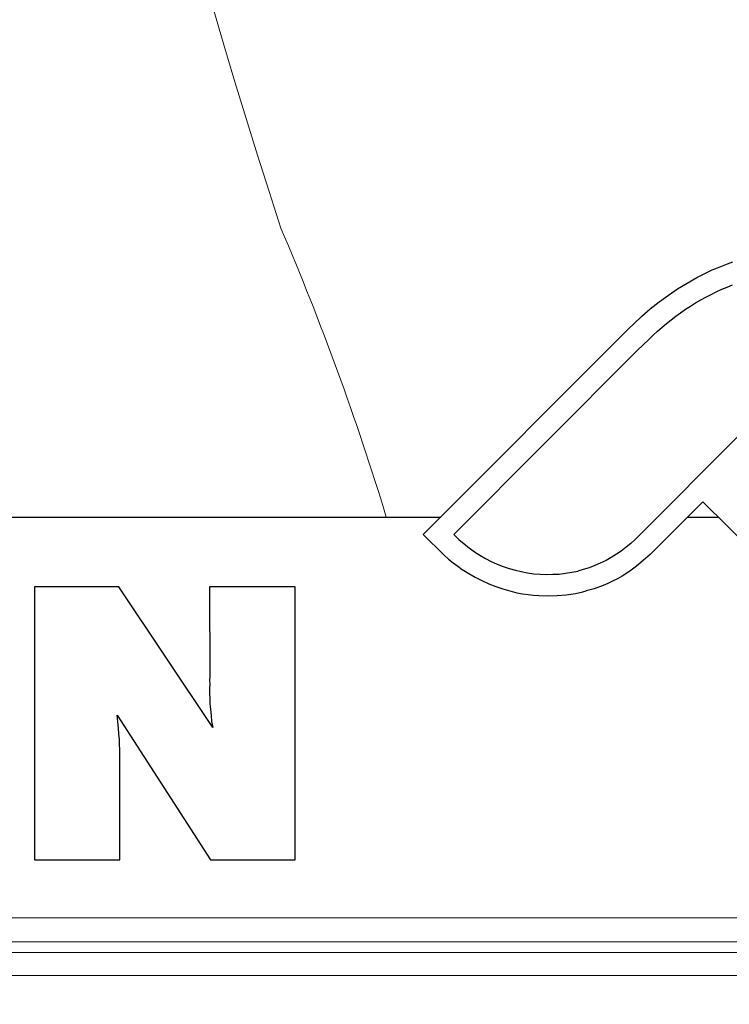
# Model space of a CAD drawing. Header units: metres. Extents: x 779 to 7046, y -512 to 9570.
# Tile 158 of 256: x 2478.112 to 2479.075, y -213.73 to -212.395. Entities that reach past the tile are written whole.
import ezdxf

# ---------------------------------------------------------------- set-up
doc = ezdxf.new("R2010")
doc.units = ezdxf.units.M
doc.linetypes.add('CIĄGłA', pattern=[0])
for name, color, linetype in [('1__logo', 7, 'Continuous'), ('PDF _Geometria', 7, 'Continuous'), ('TB_OBRYS1', 3, 'Continuous')]:
    doc.layers.add(name, color=color, linetype=linetype)
doc.layers.add('a___wymiary', color=9, linetype='Continuous', lineweight=18)
doc.layers.add('ZP_Zieleń', color=252, linetype='Continuous', lineweight=5)

# ---------------------------------------------------------------- blocks, each defined once
blk = doc.blocks.new('B-B')
at = {"layer": '1__logo', "color": 18, "lineweight": 25, "true_color": 0x000000}
for p, q in [((25.0457, -75.1011, -10.04), (24.6815, -75.1689, -10.04)), ((25.0457, -75.1011, -10.04), (24.6815, -75.1689, -10.04)), ((25.0667, -75.2136, -10.04), (25.0457, -75.1011, -10.04)), ((25.0667, -75.2136, -10.04), (25.0457, -75.1011, -10.04)), ((24.6815, -75.1689, -10.04), (24.7027, -75.2829, -10.04)), ((24.6815, -75.1689, -10.04), (24.7027, -75.2829, -10.04)), ((24.9023, -75.3739, -10.04), (25.0667, -75.2136, -10.04)), ((24.9023, -75.3739, -10.04), (25.0667, -75.2136, -10.04)), ((24.8949, -75.2434, -10.04), (24.7252, -75.4039, -10.04)), ((24.8949, -75.2434, -10.04), (24.7252, -75.4039, -10.04)), ((24.8781, -75.2484, -10.04), (24.8864, -75.2461, -10.04)), ((24.8781, -75.2484, -10.04), (24.8864, -75.2461, -10.04)), ((24.8864, -75.2461, -10.04), (24.8949, -75.2434, -10.04)), ((24.8864, -75.2461, -10.04), (24.8949, -75.2434, -10.04)), ((24.7027, -75.2829, -10.04), (24.8378, -75.2578, -10.04)), ((24.7027, -75.2829, -10.04), (24.8378, -75.2578, -10.04)), ((24.8378, -75.2578, -10.04), (24.8436, -75.2567, -10.04)), ((24.8378, -75.2578, -10.04), (24.8436, -75.2567, -10.04)), ((24.8436, -75.2567, -10.04), (24.8498, -75.2555, -10.04)), ((24.8436, -75.2567, -10.04), (24.8498, -75.2555, -10.04)), ((24.8498, -75.2555, -10.04), (24.8563, -75.254, -10.04)), ((24.8498, -75.2555, -10.04), (24.8563, -75.254, -10.04)), ((24.8563, -75.254, -10.04), (24.8632, -75.2527, -10.04)), ((24.8563, -75.254, -10.04), (24.8632, -75.2527, -10.04)), ((24.8632, -75.2527, -10.04), (24.8706, -75.2505, -10.04)), ((24.8632, -75.2527, -10.04), (24.8706, -75.2505, -10.04)), ((24.8706, -75.2505, -10.04), (24.8781, -75.2484, -10.04)), ((24.8706, -75.2505, -10.04), (24.8781, -75.2484, -10.04)), ((25.0893, -75.3349, -10.04), (24.9698, -75.3572, -10.04)), ((25.0893, -75.3349, -10.04), (24.9698, -75.3572, -10.04)), ((25.1105, -75.449, -10.04), (25.0893, -75.3349, -10.04)), ((25.1105, -75.449, -10.04), (25.0893, -75.3349, -10.04)), ((24.9332, -75.3644, -10.04), (24.9261, -75.3665, -10.04)), ((24.9332, -75.3644, -10.04), (24.9261, -75.3665, -10.04)), ((24.9404, -75.363, -10.04), (24.9332, -75.3644, -10.04)), ((24.9404, -75.363, -10.04), (24.9332, -75.3644, -10.04)), ((24.9469, -75.3614, -10.04), (24.9404, -75.363, -10.04)), ((24.9469, -75.3614, -10.04), (24.9404, -75.363, -10.04)), ((24.9535, -75.3602, -10.04), (24.9469, -75.3614, -10.04)), ((24.9535, -75.3602, -10.04), (24.9469, -75.3614, -10.04)), ((24.9596, -75.3591, -10.04), (24.9535, -75.3602, -10.04)), ((24.9596, -75.3591, -10.04), (24.9535, -75.3602, -10.04)), ((24.9647, -75.3581, -10.04), (24.9596, -75.3591, -10.04)), ((24.9647, -75.3581, -10.04), (24.9596, -75.3591, -10.04)), ((24.9698, -75.3572, -10.04), (24.9647, -75.3581, -10.04)), ((24.9698, -75.3572, -10.04), (24.9647, -75.3581, -10.04)), ((24.9103, -75.3709, -10.04), (24.9023, -75.3739, -10.04)), ((24.9103, -75.3709, -10.04), (24.9023, -75.3739, -10.04)), ((24.9182, -75.3687, -10.04), (24.9103, -75.3709, -10.04)), ((24.9182, -75.3687, -10.04), (24.9103, -75.3709, -10.04)), ((24.9261, -75.3665, -10.04), (24.9182, -75.3687, -10.04)), ((24.9261, -75.3665, -10.04), (24.9182, -75.3687, -10.04)), ((24.7252, -75.4039, -10.04), (24.7463, -75.5168, -10.04)), ((24.7252, -75.4039, -10.04), (24.7463, -75.5168, -10.04)), ((24.7463, -75.5168, -10.04), (25.1105, -75.449, -10.04)), ((24.7463, -75.5168, -10.04), (25.1105, -75.449, -10.04)), ((25.2121, -75.6069, -10.04), (25.1896, -75.6401, -10.04)), ((25.2121, -75.6069, -10.04), (25.1896, -75.6401, -10.04)), ((25.2121, -75.6069, -10.04), (25.1896, -75.6401, -10.04)), ((25.2121, -75.6069, -10.04), (25.1896, -75.6401, -10.04)), ((25.2121, -75.6069, -10.04), (25.5369, -75.8294, -10.04)), ((25.2121, -75.6069, -10.04), (25.5369, -75.8294, -10.04)), ((25.2121, -75.6069, -10.04), (25.5369, -75.8294, -10.04)), ((25.2121, -75.6069, -10.04), (25.5369, -75.8294, -10.04)), ((25.1855, -75.6468, -10.04), (25.1818, -75.6538, -10.04)), ((25.1855, -75.6468, -10.04), (25.1818, -75.6538, -10.04)), ((25.1855, -75.6468, -10.04), (25.1818, -75.6538, -10.04)), ((25.1855, -75.6468, -10.04), (25.1818, -75.6538, -10.04)), ((25.1896, -75.6401, -10.04), (25.1855, -75.6468, -10.04)), ((25.1896, -75.6401, -10.04), (25.1855, -75.6468, -10.04)), ((25.1896, -75.6401, -10.04), (25.1855, -75.6468, -10.04)), ((25.1896, -75.6401, -10.04), (25.1855, -75.6468, -10.04)), ((25.1896, -75.6401, -10.04), (25.1896, -75.6401, -10.04)), ((25.1896, -75.6401, -10.04), (25.1896, -75.6401, -10.04)), ((25.1818, -75.6538, -10.04), (25.1785, -75.6607, -10.04)), ((25.1818, -75.6538, -10.04), (25.1785, -75.6607, -10.04)), ((25.1818, -75.6538, -10.04), (25.1785, -75.6607, -10.04)), ((25.1818, -75.6538, -10.04), (25.1785, -75.6607, -10.04)), ((25.2144, -75.6557, -10.04), (25.2098, -75.6636, -10.04)), ((25.2144, -75.6557, -10.04), (25.2098, -75.6636, -10.04)), ((25.2144, -75.6557, -10.04), (25.2098, -75.6636, -10.04)), ((25.2144, -75.6557, -10.04), (25.2098, -75.6636, -10.04)), ((25.2197, -75.6477, -10.04), (25.2144, -75.6557, -10.04)), ((25.2197, -75.6477, -10.04), (25.2144, -75.6557, -10.04)), ((25.2197, -75.6477, -10.04), (25.2144, -75.6557, -10.04)), ((25.2197, -75.6477, -10.04), (25.2144, -75.6557, -10.04)), ((25.2195, -75.6481, -10.04), (25.2195, -75.6481, -10.04)), ((25.2195, -75.6481, -10.04), (25.2195, -75.6481, -10.04)), ((25.2197, -75.6477, -10.04), (25.5104, -75.8468, -10.04)), ((25.2197, -75.6477, -10.04), (25.5104, -75.8468, -10.04)), ((25.1749, -75.6677, -10.04), (25.1713, -75.6773, -10.04)), ((25.1749, -75.6677, -10.04), (25.1713, -75.6773, -10.04)), ((25.1749, -75.6677, -10.04), (25.1713, -75.6773, -10.04)), ((25.1749, -75.6677, -10.04), (25.1713, -75.6773, -10.04)), ((25.1785, -75.6607, -10.04), (25.1749, -75.6677, -10.04)), ((25.1785, -75.6607, -10.04), (25.1749, -75.6677, -10.04)), ((25.1785, -75.6607, -10.04), (25.1749, -75.6677, -10.04)), ((25.1785, -75.6607, -10.04), (25.1749, -75.6677, -10.04)), ((25.2055, -75.6714, -10.04), (25.2016, -75.6796, -10.04)), ((25.2055, -75.6714, -10.04), (25.2016, -75.6796, -10.04)), ((25.2055, -75.6714, -10.04), (25.2016, -75.6796, -10.04)), ((25.2055, -75.6714, -10.04), (25.2016, -75.6796, -10.04)), ((25.2098, -75.6636, -10.04), (25.2055, -75.6714, -10.04)), ((25.2098, -75.6636, -10.04), (25.2055, -75.6714, -10.04)), ((25.2098, -75.6636, -10.04), (25.2055, -75.6714, -10.04)), ((25.2098, -75.6636, -10.04), (25.2055, -75.6714, -10.04)), ((25.168, -75.6869, -10.04), (25.1652, -75.6967, -10.04)), ((25.168, -75.6869, -10.04), (25.1652, -75.6967, -10.04)), ((25.168, -75.6869, -10.04), (25.1652, -75.6967, -10.04)), ((25.168, -75.6869, -10.04), (25.1652, -75.6967, -10.04)), ((25.1713, -75.6773, -10.04), (25.168, -75.6869, -10.04)), ((25.1713, -75.6773, -10.04), (25.168, -75.6869, -10.04)), ((25.1713, -75.6773, -10.04), (25.168, -75.6869, -10.04)), ((25.1713, -75.6773, -10.04), (25.168, -75.6869, -10.04)), ((25.2016, -75.6796, -10.04), (25.1985, -75.6876, -10.04)), ((25.2016, -75.6796, -10.04), (25.1985, -75.6876, -10.04)), ((25.2016, -75.6796, -10.04), (25.1985, -75.6876, -10.04)), ((25.2016, -75.6796, -10.04), (25.1985, -75.6876, -10.04)), ((25.1652, -75.6967, -10.04), (25.1624, -75.7066, -10.04)), ((25.1652, -75.6967, -10.04), (25.1624, -75.7066, -10.04)), ((25.1652, -75.6967, -10.04), (25.1624, -75.7066, -10.04)), ((25.1652, -75.6967, -10.04), (25.1624, -75.7066, -10.04)), ((25.1954, -75.696, -10.04), (25.1931, -75.7043, -10.04)), ((25.1954, -75.696, -10.04), (25.1931, -75.7043, -10.04)), ((25.1954, -75.696, -10.04), (25.1931, -75.7043, -10.04)), ((25.1954, -75.696, -10.04), (25.1931, -75.7043, -10.04)), ((25.1985, -75.6876, -10.04), (25.1954, -75.696, -10.04)), ((25.1985, -75.6876, -10.04), (25.1954, -75.696, -10.04)), ((25.1985, -75.6876, -10.04), (25.1954, -75.696, -10.04)), ((25.1985, -75.6876, -10.04), (25.1954, -75.696, -10.04)), ((25.1624, -75.7066, -10.04), (25.1607, -75.7166, -10.04)), ((25.1624, -75.7066, -10.04), (25.1607, -75.7166, -10.04)), ((25.1624, -75.7066, -10.04), (25.1607, -75.7166, -10.04)), ((25.1624, -75.7066, -10.04), (25.1607, -75.7166, -10.04)), ((25.1908, -75.7129, -10.04), (25.1893, -75.7214, -10.04)), ((25.1908, -75.7129, -10.04), (25.1893, -75.7214, -10.04)), ((25.1908, -75.7129, -10.04), (25.1893, -75.7214, -10.04)), ((25.1908, -75.7129, -10.04), (25.1893, -75.7214, -10.04)), ((25.1931, -75.7043, -10.04), (25.1908, -75.7129, -10.04)), ((25.1931, -75.7043, -10.04), (25.1908, -75.7129, -10.04)), ((25.1931, -75.7043, -10.04), (25.1908, -75.7129, -10.04)), ((25.1931, -75.7043, -10.04), (25.1908, -75.7129, -10.04)), ((25.1594, -75.7265, -10.04), (25.1585, -75.7364, -10.04)), ((25.1594, -75.7265, -10.04), (25.1585, -75.7364, -10.04)), ((25.1594, -75.7265, -10.04), (25.1585, -75.7364, -10.04)), ((25.1594, -75.7265, -10.04), (25.1585, -75.7364, -10.04)), ((25.1607, -75.7166, -10.04), (25.1594, -75.7265, -10.04)), ((25.1607, -75.7166, -10.04), (25.1594, -75.7265, -10.04)), ((25.1607, -75.7166, -10.04), (25.1594, -75.7265, -10.04)), ((25.1607, -75.7166, -10.04), (25.1594, -75.7265, -10.04)), ((25.1893, -75.7214, -10.04), (25.1881, -75.7299, -10.04)), ((25.1893, -75.7214, -10.04), (25.1881, -75.7299, -10.04)), ((25.1893, -75.7214, -10.04), (25.1881, -75.7299, -10.04)), ((25.1893, -75.7214, -10.04), (25.1881, -75.7299, -10.04)), ((25.1585, -75.7364, -10.04), (25.1576, -75.7464, -10.04)), ((25.1585, -75.7364, -10.04), (25.1576, -75.7464, -10.04)), ((25.1585, -75.7364, -10.04), (25.1576, -75.7464, -10.04)), ((25.1585, -75.7364, -10.04), (25.1576, -75.7464, -10.04)), ((25.1874, -75.7386, -10.04), (25.1869, -75.7469, -10.04)), ((25.1874, -75.7386, -10.04), (25.1869, -75.7469, -10.04)), ((25.1874, -75.7386, -10.04), (25.1869, -75.7469, -10.04)), ((25.1874, -75.7386, -10.04), (25.1869, -75.7469, -10.04)), ((25.1881, -75.7299, -10.04), (25.1874, -75.7386, -10.04)), ((25.1881, -75.7299, -10.04), (25.1874, -75.7386, -10.04)), ((25.1881, -75.7299, -10.04), (25.1874, -75.7386, -10.04)), ((25.1881, -75.7299, -10.04), (25.1874, -75.7386, -10.04)), ((25.1576, -75.7464, -10.04), (25.1578, -75.7542, -10.04)), ((25.1576, -75.7464, -10.04), (25.1578, -75.7542, -10.04)), ((25.1576, -75.7464, -10.04), (25.1578, -75.7542, -10.04)), ((25.1576, -75.7464, -10.04), (25.1578, -75.7542, -10.04)), ((25.1869, -75.7469, -10.04), (25.1869, -75.7556, -10.04)), ((25.1869, -75.7469, -10.04), (25.1869, -75.7556, -10.04)), ((25.1869, -75.7469, -10.04), (25.1869, -75.7556, -10.04)), ((25.1869, -75.7469, -10.04), (25.1869, -75.7556, -10.04)), ((25.1578, -75.7542, -10.04), (25.158, -75.7617, -10.04)), ((25.1578, -75.7542, -10.04), (25.158, -75.7617, -10.04)), ((25.1578, -75.7542, -10.04), (25.158, -75.7617, -10.04)), ((25.1578, -75.7542, -10.04), (25.158, -75.7617, -10.04)), ((25.158, -75.7617, -10.04), (25.1585, -75.7691, -10.04)), ((25.158, -75.7617, -10.04), (25.1585, -75.7691, -10.04)), ((25.158, -75.7617, -10.04), (25.1585, -75.7691, -10.04)), ((25.158, -75.7617, -10.04), (25.1585, -75.7691, -10.04)), ((25.1869, -75.7556, -10.04), (25.1872, -75.7641, -10.04)), ((25.1869, -75.7556, -10.04), (25.1872, -75.7641, -10.04)), ((25.1869, -75.7556, -10.04), (25.1872, -75.7641, -10.04)), ((25.1869, -75.7556, -10.04), (25.1872, -75.7641, -10.04)), ((25.1872, -75.7641, -10.04), (25.1884, -75.7729, -10.04)), ((25.1872, -75.7641, -10.04), (25.1884, -75.7729, -10.04)), ((25.1872, -75.7641, -10.04), (25.1884, -75.7729, -10.04)), ((25.1872, -75.7641, -10.04), (25.1884, -75.7729, -10.04)), ((25.1585, -75.7691, -10.04), (25.1594, -75.7764, -10.04)), ((25.1585, -75.7691, -10.04), (25.1594, -75.7764, -10.04)), ((25.1585, -75.7691, -10.04), (25.1594, -75.7764, -10.04)), ((25.1585, -75.7691, -10.04), (25.1594, -75.7764, -10.04)), ((25.1594, -75.7764, -10.04), (25.1615, -75.7888, -10.04)), ((25.1594, -75.7764, -10.04), (25.1615, -75.7888, -10.04)), ((25.1594, -75.7764, -10.04), (25.1615, -75.7888, -10.04)), ((25.1594, -75.7764, -10.04), (25.1615, -75.7888, -10.04)), ((25.1884, -75.7729, -10.04), (25.1895, -75.7814, -10.04)), ((25.1884, -75.7729, -10.04), (25.1895, -75.7814, -10.04)), ((25.1884, -75.7729, -10.04), (25.1895, -75.7814, -10.04)), ((25.1884, -75.7729, -10.04), (25.1895, -75.7814, -10.04)), ((25.1615, -75.7888, -10.04), (25.1639, -75.8007, -10.04)), ((25.1615, -75.7888, -10.04), (25.1639, -75.8007, -10.04)), ((25.1615, -75.7888, -10.04), (25.1639, -75.8007, -10.04)), ((25.1615, -75.7888, -10.04), (25.1639, -75.8007, -10.04)), ((25.1895, -75.7814, -10.04), (25.1912, -75.7897, -10.04)), ((25.1895, -75.7814, -10.04), (25.1912, -75.7897, -10.04)), ((25.1895, -75.7814, -10.04), (25.1912, -75.7897, -10.04)), ((25.1895, -75.7814, -10.04), (25.1912, -75.7897, -10.04)), ((25.1912, -75.7897, -10.04), (25.193, -75.798, -10.04)), ((25.1912, -75.7897, -10.04), (25.193, -75.798, -10.04)), ((25.1912, -75.7897, -10.04), (25.193, -75.798, -10.04)), ((25.1912, -75.7897, -10.04), (25.193, -75.798, -10.04)), ((25.1639, -75.8007, -10.04), (25.1671, -75.8126, -10.04)), ((25.1639, -75.8007, -10.04), (25.1671, -75.8126, -10.04)), ((25.1639, -75.8007, -10.04), (25.1671, -75.8126, -10.04)), ((25.1639, -75.8007, -10.04), (25.1671, -75.8126, -10.04)), ((25.193, -75.798, -10.04), (25.1956, -75.8062, -10.04)), ((25.193, -75.798, -10.04), (25.1956, -75.8062, -10.04)), ((25.193, -75.798, -10.04), (25.1956, -75.8062, -10.04)), ((25.193, -75.798, -10.04), (25.1956, -75.8062, -10.04)), ((25.1956, -75.8062, -10.04), (25.1985, -75.8143, -10.04)), ((25.1956, -75.8062, -10.04), (25.1985, -75.8143, -10.04)), ((25.1956, -75.8062, -10.04), (25.1985, -75.8143, -10.04)), ((25.1956, -75.8062, -10.04), (25.1985, -75.8143, -10.04)), ((25.1671, -75.8126, -10.04), (25.171, -75.8246, -10.04)), ((25.1671, -75.8126, -10.04), (25.171, -75.8246, -10.04)), ((25.1671, -75.8126, -10.04), (25.171, -75.8246, -10.04)), ((25.1671, -75.8126, -10.04), (25.171, -75.8246, -10.04)), ((25.1985, -75.8143, -10.04), (25.2016, -75.8221, -10.04)), ((25.1985, -75.8143, -10.04), (25.2016, -75.8221, -10.04)), ((25.1985, -75.8143, -10.04), (25.2016, -75.8221, -10.04)), ((25.1985, -75.8143, -10.04), (25.2016, -75.8221, -10.04)), ((25.171, -75.8246, -10.04), (25.1752, -75.834, -10.04)), ((25.171, -75.8246, -10.04), (25.1752, -75.834, -10.04)), ((25.171, -75.8246, -10.04), (25.1752, -75.834, -10.04)), ((25.171, -75.8246, -10.04), (25.1752, -75.834, -10.04)), ((25.205, -75.8289, -10.04), (25.2016, -75.8221, -10.04)), ((25.205, -75.8289, -10.04), (25.2016, -75.8221, -10.04)), ((25.209, -75.8364, -10.04), (25.205, -75.8289, -10.04)), ((25.209, -75.8364, -10.04), (25.205, -75.8289, -10.04)), ((25.5369, -75.8294, -10.04), (25.5451, -75.8354, -10.04)), ((25.5369, -75.8294, -10.04), (25.5451, -75.8354, -10.04)), ((25.5369, -75.8294, -10.04), (25.5451, -75.8354, -10.04)), ((25.5369, -75.8294, -10.04), (25.5451, -75.8354, -10.04)), ((25.1752, -75.834, -10.04), (25.1773, -75.8384, -10.04)), ((25.1752, -75.834, -10.04), (25.1773, -75.8384, -10.04)), ((25.1752, -75.834, -10.04), (25.1773, -75.8384, -10.04)), ((25.1752, -75.834, -10.04), (25.1773, -75.8384, -10.04)), ((25.1823, -75.8485, -10.04), (25.1773, -75.8384, -10.04)), ((25.1823, -75.8485, -10.04), (25.1773, -75.8384, -10.04)), ((25.1823, -75.8485, -10.04), (25.1773, -75.8384, -10.04)), ((25.1823, -75.8485, -10.04), (25.1773, -75.8384, -10.04)), ((25.2133, -75.8435, -10.04), (25.209, -75.8364, -10.04)), ((25.2133, -75.8435, -10.04), (25.209, -75.8364, -10.04)), ((25.2176, -75.8502, -10.04), (25.2133, -75.8435, -10.04)), ((25.2176, -75.8502, -10.04), (25.2133, -75.8435, -10.04)), ((25.5104, -75.8468, -10.04), (25.5104, -75.8468, -10.04)), ((25.5104, -75.8468, -10.04), (25.5104, -75.8468, -10.04)), ((25.5104, -75.8468, -10.04), (25.5104, -75.8468, -10.04)), ((25.5104, -75.8468, -10.04), (25.5104, -75.8468, -10.04)), ((25.5104, -75.8468, -10.04), (25.5281, -75.8592, -10.04)), ((25.5104, -75.8468, -10.04), (25.5104, -75.8468, -10.04)), ((25.5104, -75.8468, -10.04), (25.5104, -75.8468, -10.04)), ((25.5104, -75.8468, -10.04), (25.5104, -75.8468, -10.04)), ((25.5104, -75.8468, -10.04), (25.5104, -75.8468, -10.04)), ((25.5104, -75.8468, -10.04), (25.5281, -75.8592, -10.04)), ((25.5451, -75.8354, -10.04), (25.5573, -75.8444, -10.04)), ((25.5451, -75.8354, -10.04), (25.5573, -75.8444, -10.04)), ((25.5451, -75.8354, -10.04), (25.5573, -75.8444, -10.04)), ((25.5451, -75.8354, -10.04), (25.5573, -75.8444, -10.04)), ((25.5573, -75.8444, -10.04), (25.5692, -75.8538, -10.04)), ((25.5573, -75.8444, -10.04), (25.5692, -75.8538, -10.04)), ((25.5573, -75.8444, -10.04), (25.5692, -75.8538, -10.04)), ((25.5573, -75.8444, -10.04), (25.5692, -75.8538, -10.04)), ((25.1885, -75.8594, -10.04), (25.1823, -75.8485, -10.04)), ((25.1885, -75.8594, -10.04), (25.1823, -75.8485, -10.04)), ((25.1885, -75.8594, -10.04), (25.1823, -75.8485, -10.04)), ((25.1885, -75.8594, -10.04), (25.1823, -75.8485, -10.04)), ((25.1926, -75.8654, -10.04), (25.1885, -75.8594, -10.04)), ((25.1926, -75.8654, -10.04), (25.1885, -75.8594, -10.04)), ((25.1926, -75.8654, -10.04), (25.1885, -75.8594, -10.04)), ((25.1926, -75.8654, -10.04), (25.1885, -75.8594, -10.04)), ((25.2227, -75.8572, -10.04), (25.2176, -75.8502, -10.04)), ((25.2227, -75.8572, -10.04), (25.2176, -75.8502, -10.04)), ((25.2279, -75.8633, -10.04), (25.2227, -75.8572, -10.04)), ((25.2279, -75.8633, -10.04), (25.2227, -75.8572, -10.04)), ((25.5281, -75.8592, -10.04), (25.5347, -75.864, -10.04)), ((25.5281, -75.8592, -10.04), (25.5347, -75.864, -10.04)), ((25.5692, -75.8538, -10.04), (25.5808, -75.8637, -10.04)), ((25.5692, -75.8538, -10.04), (25.5808, -75.8637, -10.04)), ((25.5692, -75.8538, -10.04), (25.5808, -75.8637, -10.04)), ((25.5692, -75.8538, -10.04), (25.5808, -75.8637, -10.04)), ((25.197, -75.8709, -10.04), (25.1926, -75.8654, -10.04)), ((25.197, -75.8709, -10.04), (25.1926, -75.8654, -10.04)), ((25.197, -75.8709, -10.04), (25.1926, -75.8654, -10.04)), ((25.197, -75.8709, -10.04), (25.1926, -75.8654, -10.04)), ((25.2012, -75.8769, -10.04), (25.197, -75.8709, -10.04)), ((25.2012, -75.8769, -10.04), (25.197, -75.8709, -10.04)), ((25.2012, -75.8769, -10.04), (25.197, -75.8709, -10.04)), ((25.2012, -75.8769, -10.04), (25.197, -75.8709, -10.04)), ((25.2336, -75.8694, -10.04), (25.2279, -75.8633, -10.04)), ((25.2336, -75.8694, -10.04), (25.2279, -75.8633, -10.04)), ((25.2392, -75.8751, -10.04), (25.2336, -75.8694, -10.04)), ((25.2392, -75.8751, -10.04), (25.2336, -75.8694, -10.04)), ((25.5347, -75.864, -10.04), (25.5412, -75.8688, -10.04)), ((25.5347, -75.864, -10.04), (25.5412, -75.8688, -10.04)), ((25.5412, -75.8688, -10.04), (25.5478, -75.874, -10.04)), ((25.5412, -75.8688, -10.04), (25.5478, -75.874, -10.04)), ((25.5808, -75.8637, -10.04), (25.5922, -75.8744, -10.04)), ((25.5808, -75.8637, -10.04), (25.5922, -75.8744, -10.04)), ((25.5808, -75.8637, -10.04), (25.5922, -75.8744, -10.04)), ((25.5808, -75.8637, -10.04), (25.5922, -75.8744, -10.04)), ((25.2059, -75.8824, -10.04), (25.2012, -75.8769, -10.04)), ((25.2059, -75.8824, -10.04), (25.2012, -75.8769, -10.04)), ((25.2059, -75.8824, -10.04), (25.2012, -75.8769, -10.04)), ((25.2059, -75.8824, -10.04), (25.2012, -75.8769, -10.04)), ((25.2144, -75.8914, -10.04), (25.2059, -75.8824, -10.04)), ((25.2144, -75.8914, -10.04), (25.2059, -75.8824, -10.04)), ((25.2144, -75.8914, -10.04), (25.2059, -75.8824, -10.04)), ((25.2144, -75.8914, -10.04), (25.2059, -75.8824, -10.04)), ((25.2455, -75.8807, -10.04), (25.2392, -75.8751, -10.04)), ((25.2455, -75.8807, -10.04), (25.2392, -75.8751, -10.04)), ((25.2517, -75.8859, -10.04), (25.2455, -75.8807, -10.04)), ((25.2517, -75.8859, -10.04), (25.2455, -75.8807, -10.04)), ((25.2582, -75.8907, -10.04), (25.2517, -75.8859, -10.04)), ((25.2582, -75.8907, -10.04), (25.2517, -75.8859, -10.04)), ((25.5478, -75.874, -10.04), (25.554, -75.8789, -10.04)), ((25.5478, -75.874, -10.04), (25.554, -75.8789, -10.04)), ((25.554, -75.8789, -10.04), (25.5598, -75.8841, -10.04)), ((25.554, -75.8789, -10.04), (25.5598, -75.8841, -10.04)), ((25.5598, -75.8841, -10.04), (25.5661, -75.8897, -10.04)), ((25.5598, -75.8841, -10.04), (25.5661, -75.8897, -10.04)), ((25.5922, -75.8744, -10.04), (25.6029, -75.8852, -10.04)), ((25.5922, -75.8744, -10.04), (25.6029, -75.8852, -10.04)), ((25.5922, -75.8744, -10.04), (25.6029, -75.8852, -10.04)), ((25.5922, -75.8744, -10.04), (25.6029, -75.8852, -10.04)), ((25.6029, -75.8852, -10.04), (25.6129, -75.8964, -10.04)), ((25.6029, -75.8852, -10.04), (25.6129, -75.8964, -10.04)), ((25.6029, -75.8852, -10.04), (25.6129, -75.8964, -10.04)), ((25.6029, -75.8852, -10.04), (25.6129, -75.8964, -10.04)), ((25.223, -75.8992, -10.04), (25.2144, -75.8914, -10.04)), ((25.223, -75.8992, -10.04), (25.2144, -75.8914, -10.04)), ((25.223, -75.8992, -10.04), (25.2144, -75.8914, -10.04)), ((25.223, -75.8992, -10.04), (25.2144, -75.8914, -10.04)), ((25.2319, -75.9069, -10.04), (25.223, -75.8992, -10.04)), ((25.2319, -75.9069, -10.04), (25.223, -75.8992, -10.04)), ((25.2319, -75.9069, -10.04), (25.223, -75.8992, -10.04)), ((25.2319, -75.9069, -10.04), (25.223, -75.8992, -10.04)), ((25.4283, -76.0071, -10.04), (25.2582, -75.8907, -10.04)), ((25.4283, -76.0071, -10.04), (25.2582, -75.8907, -10.04)), ((25.5661, -75.8897, -10.04), (25.5717, -75.8951, -10.04)), ((25.5661, -75.8897, -10.04), (25.5717, -75.8951, -10.04)), ((25.5717, -75.8951, -10.04), (25.5776, -75.9008, -10.04)), ((25.5717, -75.8951, -10.04), (25.5776, -75.9008, -10.04)), ((25.6129, -75.8964, -10.04), (25.6226, -75.9082, -10.04)), ((25.6129, -75.8964, -10.04), (25.6226, -75.9082, -10.04)), ((25.6129, -75.8964, -10.04), (25.6226, -75.9082, -10.04)), ((25.6129, -75.8964, -10.04), (25.6226, -75.9082, -10.04)), ((25.2416, -75.9145, -10.04), (25.2319, -75.9069, -10.04)), ((25.2416, -75.9145, -10.04), (25.2319, -75.9069, -10.04)), ((25.2416, -75.9145, -10.04), (25.2319, -75.9069, -10.04)), ((25.2416, -75.9145, -10.04), (25.2319, -75.9069, -10.04)), ((25.5776, -75.9008, -10.04), (25.5829, -75.9069, -10.04)), ((25.5776, -75.9008, -10.04), (25.5829, -75.9069, -10.04)), ((25.5829, -75.9069, -10.04), (25.5884, -75.9126, -10.04)), ((25.5829, -75.9069, -10.04), (25.5884, -75.9126, -10.04)), ((25.5884, -75.9126, -10.04), (25.5937, -75.9188, -10.04)), ((25.5884, -75.9126, -10.04), (25.5937, -75.9188, -10.04)), ((25.6226, -75.9082, -10.04), (25.632, -75.9203, -10.04)), ((25.6226, -75.9082, -10.04), (25.632, -75.9203, -10.04)), ((25.6226, -75.9082, -10.04), (25.632, -75.9203, -10.04)), ((25.6226, -75.9082, -10.04), (25.632, -75.9203, -10.04)), ((25.3252, -75.9718, -10.04), (25.2416, -75.9145, -10.04)), ((25.3252, -75.9718, -10.04), (25.2416, -75.9145, -10.04)), ((25.3252, -75.9718, -10.04), (25.2416, -75.9145, -10.04)), ((25.3252, -75.9718, -10.04), (25.2416, -75.9145, -10.04)), ((25.5937, -75.9188, -10.04), (25.5986, -75.925, -10.04)), ((25.5937, -75.9188, -10.04), (25.5986, -75.925, -10.04)), ((25.5986, -75.925, -10.04), (25.6036, -75.9312, -10.04)), ((25.5986, -75.925, -10.04), (25.6036, -75.9312, -10.04)), ((25.632, -75.9203, -10.04), (25.6365, -75.9266, -10.04)), ((25.632, -75.9203, -10.04), (25.6365, -75.9266, -10.04)), ((25.632, -75.9203, -10.04), (25.6365, -75.9266, -10.04)), ((25.632, -75.9203, -10.04), (25.6365, -75.9266, -10.04)), ((25.6365, -75.9266, -10.04), (25.6407, -75.933, -10.04)), ((25.6365, -75.9266, -10.04), (25.6407, -75.933, -10.04)), ((25.6365, -75.9266, -10.04), (25.6407, -75.933, -10.04)), ((25.6365, -75.9266, -10.04), (25.6407, -75.933, -10.04)), ((25.6036, -75.9312, -10.04), (25.6085, -75.9375, -10.04)), ((25.6036, -75.9312, -10.04), (25.6085, -75.9375, -10.04)), ((25.6085, -75.9375, -10.04), (25.6131, -75.9441, -10.04)), ((25.6085, -75.9375, -10.04), (25.6131, -75.9441, -10.04)), ((25.6407, -75.933, -10.04), (25.6445, -75.9394, -10.04)), ((25.6407, -75.933, -10.04), (25.6445, -75.9394, -10.04)), ((25.6407, -75.933, -10.04), (25.6445, -75.9394, -10.04)), ((25.6407, -75.933, -10.04), (25.6445, -75.9394, -10.04)), ((25.6445, -75.9394, -10.04), (25.6487, -75.9457, -10.04)), ((25.6445, -75.9394, -10.04), (25.6487, -75.9457, -10.04)), ((25.6445, -75.9394, -10.04), (25.6487, -75.9457, -10.04)), ((25.6445, -75.9394, -10.04), (25.6487, -75.9457, -10.04)), ((25.6131, -75.9441, -10.04), (25.6174, -75.9508, -10.04)), ((25.6131, -75.9441, -10.04), (25.6174, -75.9508, -10.04)), ((25.6174, -75.9508, -10.04), (25.6216, -75.9576, -10.04)), ((25.6174, -75.9508, -10.04), (25.6216, -75.9576, -10.04)), ((25.6487, -75.9457, -10.04), (25.6525, -75.9522, -10.04)), ((25.6487, -75.9457, -10.04), (25.6525, -75.9522, -10.04)), ((25.6487, -75.9457, -10.04), (25.6525, -75.9522, -10.04)), ((25.6487, -75.9457, -10.04), (25.6525, -75.9522, -10.04)), ((25.1905, -76.1705, -10.04), (25.3252, -75.9718, -10.04)), ((25.1905, -76.1705, -10.04), (25.3252, -75.9718, -10.04)), ((25.1905, -76.1705, -10.04), (25.3252, -75.9718, -10.04)), ((25.1905, -76.1705, -10.04), (25.3252, -75.9718, -10.04))]:
    blk.add_line(p, q, dxfattribs=at)
at = {"layer": 'a___wymiary', "color": 18, "true_color": 0x000000}
for p, q in [((24.8048, -76.6855, -10.04), (23.4484, -69.4034, -10.04)), ((23.4817, -69.4125, -10.04), (24.8326, -76.665, -10.04)), ((24.846, -76.6588, -10.04), (23.4964, -69.4134, -10.04)), ((23.531, -69.4207, -10.04), (24.8756, -76.6396, -10.04))]:
    blk.add_line(p, q, dxfattribs=at)
at = {"layer": 'a___wymiary', "color": 18, "true_color": 0x000000, "elevation": -10.04}
for points in [[(25.2396, -75.6258), (23.9256, -68.5715)], [(25.3086, -75.9963), (25.3009, -75.9552)]]:
    blk.add_lwpolyline(points, dxfattribs=at)
at = {"layer": 'TB_OBRYS1', "color": 18, "lineweight": 25, "true_color": 0x000000, "elevation": -10.04}
for points in [[(25.4572, -76.7939), (25.6531, -77.8461), (24.965, -77.9743), (23.1338, -68.1434), (23.822, -68.0152), (25.2396, -75.6258)], [(25.3009, -75.9552), (25.3086, -75.9963)]]:
    blk.add_lwpolyline(points, dxfattribs=at)
at = {"layer": 'ZP_Zieleń', "linetype": 'CIĄGłA', "elevation": -3077917.2191}
blk.add_lwpolyline([(25.5792, -73.5759, 0.001923), (25.6186, -73.5602, -0.111333), (27.6738, -73.4248, 0.05564), (29.0357, -73.3525, -0.350731), (29.5845, -73.6076, -0.133833), (29.55, -73.7595, -0.220952), (28.7306, -74.3383, 0.0963), (25.5851, -75.3408, -0.02746), (25.2261, -75.5533)], format="xyb", dxfattribs=at)

msp = doc.modelspace()

# ---------------------------------------------------------------- block references
at = {"layer": 'PDF _Geometria', "linetype": 'CIĄGłA', "rotation": 79.44877770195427}
msp.add_blockref('B-B', (2399.7141, -224.034, 10.04), dxfattribs=at)

doc.saveas('drawing.dxf')
